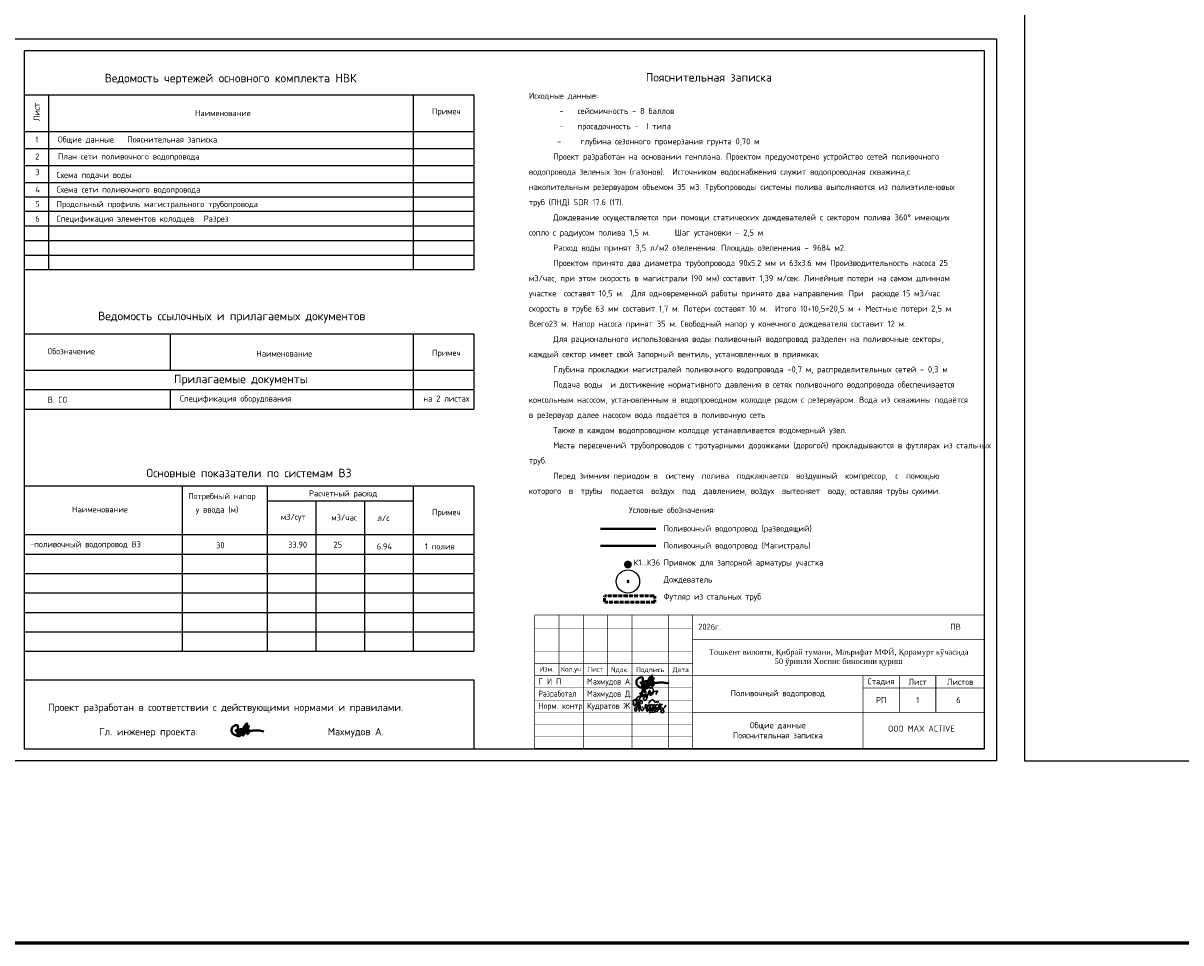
# Model space of a CAD drawing. Header units: millimetres. Extents: x -76021 to 1074922, y 19208 to 400534.
# Tile 1 of 109: x 19341 to 66960, y 19208 to 57035. Entities that reach past the tile are written whole.
import ezdxf
from ezdxf.enums import TextEntityAlignment as Align

# ---------------------------------------------------------------- set-up
doc = ezdxf.new("R2010")
doc.units = ezdxf.units.MM
doc.linetypes.add('ACAD_ISO03W100', pattern=[30, 12, -18])
doc.layers.add('В3', color=5, linetype='производственный водопровод', lineweight=50)
doc.styles.add('GOST', font='isocpeur.ttf')
doc.styles.get("Standard").update_dxf_attribs({"font": 'arial.ttf'})
doc.linetypes.add('производственный водопровод', pattern='A,5,-0.5,["В3",Standard,S=0.7,R=0,X=0,Y=-0.35],-2', length=7.5)

# ---------------------------------------------------------------- blocks, each defined once
blk = doc.blocks.new('Приямок')
at = {"layer": 'В3', "ltscale": 1000}
h = blk.add_hatch(color=256, dxfattribs=at)
h.set_gradient(color1=(0, 0, 255), color2=(0, 0, 255), tint=1)
h.paths.add_polyline_path([(500, 0, 1), (-500, 0, 1)])
at = {"color": 1, "lineweight": 53, "ltscale": 1250}
blk.add_circle((0, 0), 500, dxfattribs=at)
blk = doc.blocks.new('фонтан разбрызгиватель')
h = blk.add_hatch(color=256)
h.dxf.hatch_style = 1
h.set_gradient(color1=(0, 0, 255), color2=(0, 0, 255), tint=1)
h.paths.add_polyline_path([(150, 0, 1), (-150, 0, 1)])
at = {"lineweight": 35}
blk.add_circle((0, 0), 150, dxfattribs=at)
blk = doc.blocks.new('A$C77aec0c1')
at = {"color": 184, "lineweight": 30}
for points in [[(-78.4, 25.2), (-78.4, 19.8), (-80.1, 15.4), (-82.7, 15.2), (-85.9, 18.3), (-87.6, 24.6), (-87.6, 33.5), (-85.8, 41.5), (-83.2, 44.9), (-79.5, 45.3), (-74.8, 37.3), (-71.4, 24), (-70.3, 12.8), (-70.6, 1.9), (-72.5, -8.2), (-74.5, -11.9), (-76.7, -12.4), (-79.3, -9.8), (-81.1, -2.5), (-80.5, 2.8), (-78.6, 6.3), (-76.3, 8.1), (-74.2, 8.6)], [(-70.3, 8.8), (-64.2, 15.4), (-63.4, 26), (-64.7, 36.5), (-65.8, 41.1), (-66, 40.4), (-65.4, 38.6), (-63.9, 30.6), (-63.4, 26), (-62.4, 17.4), (-61.3, 7.7), (-60.5, -1.3), (-59.7, -9.1), (-59.2, -11.6), (-59.5, -10.3), (-59.8, -8.8), (-61, 4.4), (-61.6, 9.7), (-62.2, 15.2), (-62.4, 16.8), (-60.5, 15), (-58.2, 15.7), (-56.6, 21.2), (-56.7, 31.2), (-55.8, 37.1), (-53.2, 40), (-50, 39.7), (-45.9, 34.7), (-45.4, 29.7), (-46.3, 25.7), (-48.8, 25), (-50.3, 25.3)], [(-56.6, 20.3), (-55.7, 12.4), (-53.4, 2), (-50.9, -4.5), (-47.7, -7.4), (-43.4, -8.2), (-40.2, -6.5), (-38.7, -1.4), (-39.6, 2.9), (-41.5, 6), (-44.2, 7.7), (-47, 7.2), (-47.6, 5.7)], [(-30.4, 1), (-29.8, 17.4), (-28.4, 20.1), (-25.6, 19.9), (-20.5, 13.6), (-18.9, 4.6), (-17.5, -7.1), (-18.5, -11.1), (-21.9, -11.5), (-24, -7.9), (-23.3, -0.6), (-20.4, 7.3), (-17, 14), (-13.9, 18.7), (-9.6, 18.3), (-6.3, 10.9), (-5, -2.4), (-5, -8.8), (-9, -10.1), (-12.3, -6.5), (-11.2, 0.2), (-8.3, 6.3), (-6.9, 12.8), (-4.7, 17.9), (-0.2, 20.5), (4.2, 17.9), (6, 9.7), (7.1, 1), (7.6, -6.8), (4.7, -8.8), (0.1, -8.1), (-0.1, -1.4), (3.2, 6.9), (7.8, 15.8), (10.6, 19.9), (16, 19.6), (19.3, 13.2), (20.4, 0.9), (19.5, -6.1), (16.8, -9.2), (13.6, -8.5), (11.7, -1), (15.1, 6.9), (19.9, 14.2), (24.4, 19.9), (31, 21.1), (35, 14.6), (36.2, 0.9), (34.1, -5.6), (29.3, -6.4), (26.9, -3.5), (30.5, 6.3), (35.4, 12.4), (39.7, 19.3), (40.4, 25.2), (40.7, 24.3), (43.9, -4.9), (43.8, -3.9), (42.9, 9.7), (43.1, 12.5), (45.5, 16.5), (50.4, 21.1), (52.2, 22.2), (51.2, 21.8)], [(-10.4, 26.1), (-11.3, 30.7), (-5.9, 37.4), (1.2, 43.5), (6.2, 44.3), (10.3, 42.2), (12.4, 38), (15, 34.5), (18.4, 33), (24.9, 33.5), (29.4, 34.6), (33.6, 34.4), (35.1, 34)], [(42.9, 10.8), (45.1, 7.7), (48.3, 5.7), (51.7, 3.7), (54.9, -0.4), (57.8, -5.8), (58.9, -10.7), (58.5, -15.5), (56.8, -17.9), (52, -18.5), (48.4, -18.1), (46.1, -15.6), (45.8, -12.6), (48.1, -9.4), (51.1, -6.3), (54.5, -2.6), (57.9, 1), (62.2, 6.3), (66.5, 12.8), (69.8, 17.8)], [(-11.8, -17.3), (-2.7, -17.5), (7.9, -15.9), (17.6, -14.8), (25.1, -13.1), (30.9, -13.1)]]:
    blk.add_spline(points, degree=3, dxfattribs=at)
blk = doc.blocks.new('A$C919267a4')
at = {"color": 184, "lineweight": 30}
for points in [[(-21.3, -6.1), (-26.6, -9.2), (-30, -12.6), (-31.7, -15.6), (-31.7, -17.4), (-30.8, -19.7), (-28.5, -22.1), (-26.4, -22.8), (-24.1, -22.1), (-22.8, -19.9), (-19.7, -13.8), (-13.8, 4.3), (-12.2, 9.7), (-8.9, 21.2), (-7.7, 23.3), (-6.4, 23.3), (-5.9, 20.4), (-14, 7.1), (-17.1, 3.7), (-18.8, 2.2), (-19.6, 2.2), (-19.6, 3.6), (-18.9, 3.6)], [(-14.8, -1.9), (-15, -1.4), (-15.4, -1.7), (-17.2, -7.9), (-16.8, -9.1), (-16.1, -9.5), (-13.5, -8.6), (-8.6, -0.6), (-8.6, 0.1), (-9.3, 0.3), (-9.8, -0.4), (-11.7, -5), (-11.7, -6.7), (-10, -8.1), (-5.8, -5), (-3.6, -1.3), (-3.6, 0), (-4, 0.5), (-4.7, -0.3), (-6.8, -4.2), (-6.8, -5.9), (-5.1, -5.9), (-2, -4.1), (0.1, -0.2), (0.1, 0), (-0.4, -1), (-1.5, -4.2), (2.8, -1.7), (3.5, 0), (3.4, 0), (3, -1.5), (3, -3.7), (11.1, 1.3), (13.9, 4.6), (16.5, 11), (17.2, 13.2), (16.1, 13.9), (14.7, 12.8), (12.1, 5.4), (8.5, -4.7), (4.2, -16.8), (1.8, -21), (-1.5, -22.6), (-6.9, -17.1), (-5.8, -13.2), (5.3, -6.4)], [(0.5, 7.1), (-0.3, 5.9), (0, 4.7), (2.3, 7.9), (-0.4, 13.3), (-10.2, 8.1), (-13.5, -1.1), (-14, -3.1), (-9.4, -6.1), (-3, -4.9), (17.5, 3.9), (36.4, 10.4), (43.8, 11.6), (45.2, 11.6), (41, 4.4), (39.6, 1.8), (39.6, -0.3)], [(17.9, 0.1), (19.5, 1.2), (19.5, -2.1), (22.2, -2.8), (26.1, 1), (28.7, 4.6), (25.6, 22), (16.9, 24), (8.4, 22.4), (-1.3, 15.8), (-3.7, 9.3), (-2.3, 4.9)], [(21.3, 8.5), (16.2, -4.1)]]:
    blk.add_spline(points, degree=3, dxfattribs=at)
blk = doc.blocks.new('A$Cd6f3408b')
at = {"color": 184, "lineweight": 40}
blk.add_spline([(616, 1465), (-947, -417), (-1252, -652), (-1377, -542), (-1370, -167), (-1260, 887), (-1268, 1192), (-1502, 1340), (-2010, 1192), (-2432, 864), (-2581, 457), (-2487, -160), (-2081, -581), (-1401, -855), (-979, -910), (-832, -860), (-636, -625), (-174, 654), (-43, 953), (324, 1461), (624, 1721), (355, 828), (-49, -105), (-207, -514), (-231, -808), (185, -251), (607, 468), (822, 863), (987, 1193), (892, 951), (736, 416), (641, 15), (607, -367), (663, -542), (819, -380), (1064, -55), (1091, 186), (911, 407), (586, 553), (127, 566), (-409, 538), (-1030, 443), (-1618, 290), (-1743, 217), (-1505, 24), (-1171, -9), (1352, 162), (2050, 232), (3192, 214), (4089, 40)], degree=3, dxfattribs=at)
blk = doc.blocks.new('Штамп ВК')
at = {"ltscale": 10}
for points, const_width in [([(0, 5500), (-18500, 5500)], 30), ([(-17500, 3000), (-17500, 5500)], 30), ([(-16500, 5500), (-16500, 0)], 30), ([(-18500, 4957), (-12000, 4957)], 10), ([(-12000, 4500), (-18500, 4500)], 10), ([(0, 4500), (-12000, 4500)], 30), ([(-18500, 4000), (-12000, 4000)], 10), ([(-18500, 3500), (-12000, 3500)], 30), ([(0, 3000), (-18500, 3000)], 30), ([(-18500, 2500), (-12000, 2500)], 10), ([(-18500, 2000), (-12000, 2000)], 10), ([(-12000, 1500), (-18500, 1500)], 10), ([(0, 1500), (-12000, 1500)], 30), ([(-18500, 1000), (-12000, 1000)], 10), ([(-18500, 500), (-12000, 500)], 10)]:
    blk.add_lwpolyline(points, dxfattribs=dict(at, const_width=const_width))
at = {"ltscale": 2, "const_width": 30}
for points in [[(-18500, 0), (-18500, 5500)], [(-15500, 3000), (-15500, 5500)], [(-14500, 5500), (-14500, 0)], [(-13000, 5500), (-13000, 0)], [(-12000, 5500), (-12000, 0)], [(0, 5500), (0, 0)], [(-5000, 3000), (-5000, 0)], [(-3500, 1500), (-3500, 3000)], [(-2000, 1500), (-2000, 3000)], [(0, 2500), (-5000, 2500)], [(0, 0), (-18500, 0)]]:
    blk.add_lwpolyline(points, dxfattribs=at)
at = {"const_width": 30}
blk.add_lwpolyline([(-5000, 1500), (0, 1500), (0, 0), (-5000, 0)], close=True, dxfattribs=at)
blk.add_lwpolyline([(-5000, 1500), (0, 1500), (0, 0), (-5000, 0)], close=True, dxfattribs=at)
at = {"color": 0, "linetype": 'ByBlock', "lineweight": 25, "const_width": 30}
blk.add_lwpolyline([(-5000, 1500), (0, 1500), (0, 0), (-5000, 0)], close=True, dxfattribs=at)
blk.add_lwpolyline([(-5000, 1500), (0, 1500), (0, 0), (-5000, 0)], close=True, dxfattribs=at)
blk.add_lwpolyline([(-5000, 1500), (0, 1500), (0, 0), (-5000, 0)], close=True, dxfattribs=at)
blk.add_lwpolyline([(-5000, 1500), (0, 1500), (0, 0), (-5000, 0)], close=True, dxfattribs=at)
at = {"lineweight": 30, "xscale": 0.199999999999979, "yscale": 0.199999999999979, "zscale": 0.199999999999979}
blk.add_blockref('A$Cd6f3408b', (-13801, 2672), dxfattribs=at)
for name, p, xscale, yscale, zscale in [('A$C919267a4', (-13952, 2239), 11.2400638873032, 11.2400638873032, 11.2400638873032), ('A$C77aec0c1', (-13695, 1640), 8.492898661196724, 8.492898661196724, 8.492898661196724)]:
    blk.add_blockref(name, p, dxfattribs=dict(xscale=xscale, yscale=yscale, zscale=zscale))
at = {"style": 'GOST'}
for s, height, p in [('2026г.', 250, (-11774, 4890)), ('ПВ', 250, (-1408, 4890)), ('Изм.', 200, (-18301, 3175)), ('Кол.уч', 200, (-17423, 3175)), ('Лист', 200, (-16343, 3167)), ('Г И П', 250, (-18347, 2639))]:
    blk.add_text(s, height=height, dxfattribs=at).set_placement(p)
for s, p in [('Nдок.', (-15000, 3250)), ('Подпись', (-13750, 3250)), ('Дата', (-12494, 3250))]:
    blk.add_text(s, height=200, rotation=360, dxfattribs=at).set_placement(p, align=Align.MIDDLE_CENTER)
for s, width, p in [('Махмудов А.', 0.944324, (-16347, 2639)), ('Разработал', 0.743158, (-18347, 2139)), ('Махмудов Д.', 0.944324, (-16347, 2139)), ('Норм. контр', 0.944324, (-18347, 1639)), ('Кудратов Ж', 0.944324, (-16347, 1639))]:
    blk.add_text(s, height=250, dxfattribs=dict(at, width=width)).set_placement(p)
at = {"ltscale": 100, "transparency": 33554687, "insert": (-6000, 3750), "char_height": 250, "width": 10801.02, "attachment_point": 5, "style": 'GOST'}
blk.add_mtext('\\pt2727.25;{\\fTimes New Roman|b0|i0|c204|p18;\\H0.91667x;Тошкент вилояти\\fTimes New Roman|b0|i0|c0|p18;, \\fTimes New Roman|b0|i0|c204|p18;Қибрай тумани\\fTimes New Roman|b0|i0|c0|p18;, \\fTimes New Roman|b0|i0|c204|p18;Маърифат МФЙ\\fTimes New Roman|b0|i0|c0|p18;, \\fTimes New Roman|b0|i0|c204|p18;Қорамурт кўчасида \\fTimes New Roman|b0|i0|c0|p18;50 \\fTimes New Roman|b0|i0|c204|p18;ўринли Хоспис биносини қуриш}', dxfattribs=at)
at = {"char_height": 250, "attachment_point": 5, "style": 'GOST'}
for s, insert, width in [('Стадия', (-4250, 2750), 1500), ('Лист', (-2750, 2750), 1500), ('Листов', (-1000, 2750), 2000), ('РП', (-4250, 2000), 1500), ('OOO MAX ACTIVE', (-2593, 828), 3902.82)]:
    blk.add_mtext(s, dxfattribs=dict(at, insert=insert, width=width))

msp = doc.modelspace()

# ---------------------------------------------------------------- linework, layer by layer
for p, q in [((17382.694, 56393.165), (59382.694, 56393.165)), ((59382.694, 56393.165), (59382.694, 26693.165)), ((19382.694, 55893.165), (19382.694, 27193.165)), ((58882.694, 55893.165), (19382.694, 55893.165)), ((58882.694, 27193.165), (58882.694, 55893.165)), ((19382.694, 54085.012), (37882.694, 54085.012)), ((20382.694, 54085.012), (20382.694, 46885.012)), ((35382.694, 54085.012), (35382.694, 46885.012)), ((37882.694, 54085.012), (37882.694, 46885.012)), ((19382.694, 52585.012), (37882.694, 52585.012)), ((19382.694, 51885.012), (37882.694, 51885.012)), ((19382.694, 51185.012), (37882.694, 51185.012)), ((19382.694, 50485.012), (37882.694, 50485.012)), ((37882.694, 49885.012), (19382.694, 49885.012)), ((37882.694, 49285.012), (19382.694, 49285.012)), ((37882.694, 48685.012), (19382.694, 48685.012)), ((37882.694, 48085.012), (19382.694, 48085.012)), ((37882.694, 47485.012), (19382.694, 47485.012)), ((37882.694, 46885.012), (19382.694, 46885.012)), ((19382.694, 44260.954), (37882.694, 44260.954)), ((25382.694, 44260.954), (25382.694, 42760.954)), ((35382.694, 44260.954), (35382.694, 42760.954)), ((37882.694, 44260.954), (37882.694, 42760.954)), ((19382.694, 42760.954), (37882.694, 42760.954)), ((19382.694, 42760.954), (37882.694, 42760.954)), ((35382.694, 42760.954), (35382.694, 41160.954)), ((37882.694, 42760.954), (37882.694, 41160.954)), ((19382.694, 41960.954), (37882.694, 41960.954)), ((25382.694, 41960.954), (25382.694, 41160.954)), ((19382.694, 41160.954), (37882.694, 41160.954)), ((19382.694, 38000.571), (37882.694, 38000.571)), ((25882.712, 37990.911), (25882.712, 31200.571)), ((29382.712, 37990.911), (29382.712, 31200.571)), ((35382.712, 37990.911), (35382.712, 31200.571)), ((37882.694, 38000.571), (37882.694, 31200.571)), ((29382.712, 37390.911), (35382.712, 37390.911)), ((31382.712, 37390.911), (31382.712, 31200.571)), ((33382.712, 37390.911), (33382.712, 31200.571)), ((19382.694, 36000.571), (37882.694, 36000.571)), ((19382.694, 35200.571), (37882.694, 35200.571)), ((19382.694, 34400.571), (37882.694, 34400.571)), ((19382.694, 33600.571), (37882.694, 33600.571)), ((19382.694, 32800.571), (37882.694, 32800.571)), ((19382.694, 32000.571), (37882.694, 32000.571)), ((19382.694, 31200.571), (37882.694, 31200.571)), ((19382.694, 30019.57), (37882.694, 30019.57)), ((37882.694, 30019.57), (37882.694, 27193.165)), ((19382.694, 27193.165), (58882.694, 27193.165)), ((59382.694, 26693.165), (17382.694, 26693.165))]:
    msp.add_line(p, q)
at = {"color": 3, "lineweight": 60, "ltscale": 1250}
msp.add_lwpolyline([(-76021.28, 19208.49), (1074921.53, 19208.49), (1074921.53, 337864.85), (-76021.28, 337864.85)], close=True, dxfattribs=at)
msp.add_lwpolyline([(60523.32, 26693.165), (481023.32, 26693.165), (481023.32, 323693.165), (60523.32, 323693.165)], close=True)
at = {"linetype": 'ACAD_ISO03W100', "lineweight": 53, "ltscale": 0.015}
msp.add_lwpolyline([(43253.33, 33481.753), (45321.206, 33481.753), (45321.206, 33220.257), (43253.33, 33220.257)], close=True, dxfattribs=at)
at = {"ltscale": 2, "const_width": 30}
msp.add_lwpolyline([(58882.694, 27200.772), (40382.694, 27200.772)], dxfattribs=at)
at = {"color": 6, "transparency": 33554687}
msp.add_circle((44216.782, 34072.061), 480, dxfattribs=at)
at = {"layer": 'В3', "lineweight": 40, "ltscale": 250}
msp.add_line((43083.385, 36233.51), (45366.665, 36233.51), dxfattribs=at)
at = {"layer": 'В3', "color": 1, "lineweight": 40, "ltscale": 250}
msp.add_line((43083.385, 35533.51), (45366.665, 35533.51), dxfattribs=at)

# ---------------------------------------------------------------- block references
at = {"transparency": 33554687, "xscale": -0.2, "yscale": 0.2, "zscale": 0.2, "rotation": 180}
msp.add_blockref('фонтан разбрызгиватель', (44216.782, 34072.061), dxfattribs=at)
msp.add_blockref('Штамп ВК', (58882.694, 27193.165))
at = {"lineweight": 30, "xscale": 0.199999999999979, "yscale": 0.199999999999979, "zscale": 0.199999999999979}
msp.add_blockref('A$Cd6f3408b', (28428.019, 27893.9), dxfattribs=at)
at = {"layer": 'В3', "xscale": 0.2, "yscale": 0.2, "zscale": 0.2}
msp.add_blockref('Приямок', (44216.782, 34772.061), dxfattribs=at)

# ---------------------------------------------------------------- texts
at = {"style": 'GOST'}
for s, height, p in [('Ведомость чертежей основного комплекта НВК', 350, (22695.111, 54601.342)), ('Пояснительная записка', 350, (44954.127, 54632.827)), ('Наименование', 250, (26409.602, 53210.648)), ('Примеч', 250, (36160.9, 53286.172)), ('Общие данные.   Пояснительная записка', 250, (20770.91, 52125.083)), ('1', 250, (19839.75, 52125.083)), ('2', 250, (19839.75, 51427.218)), ('План сети поливочного водопровода  ', 250, (20770.91, 51427.218)), ('3', 250, (19839.75, 50781.047)), ('Схема подачи воды', 250, (20715.385, 50667.854)), ('4', 250, (19839.75, 50067.58)), ('Схема сети поливочного водопровода  ', 250, (20715.385, 50067.854)), ('5', 250, (19839.75, 49467.58)), ('Продольный профиль магистрального трубопровода ', 250, (20715.385, 49467.854)), ('6', 250, (19839.75, 48867.58)), ('Спецификация элементов колодцев.  Разрез ', 250, (20715.385, 48867.854)), ('Ведомость ссылочных и прилагаемых документов', 350, (22424.74, 44814.826)), ('Обозначение', 250, (20341.217, 43415.978)), ('Наименование', 250, (28935.729, 43318.379)), ('Примеч', 250, (36160.9, 43350.912)), ('Прилагаемые документы', 350, (25542.484, 42224.882)), ('В. СО', 250, (20348.848, 41418.999)), ('Спецификация оборудования', 250, (25788.422, 41471.061)), (' на 2 листах', 250, (35644.516, 41471.061)), ('Основные показатели по системам В3', 350, (24410.607, 38357.742)), ('Потребный напор', 250, (26128.64, 37458.189)), ('Расчетный расход', 250, (31098.13, 37569.614)), ('Наименование', 250, (21354.83, 36911.481)), ('у ввода (м)', 250, (26436.869, 36904.406)), ('м3/сут', 250, (29940.862, 36601.622)), ('м3/час', 250, (32016.151, 36579.081)), ('л/с', 250, (33910.983, 36556.541)), ('Примеч', 250, (36160.9, 36795.202)), ('-поливочный водопровод В3', 250, (19626.349, 35478.919)), ('33.90', 250, (30239.78, 35463.077)), ('25', 250, (32106.385, 35463.077)), ('30', 250, (27279.069, 35433.916)), ('6.94', 250, (33884.17, 35388.2)), ('1 полив', 250, (35865.77, 35388.2))]:
    msp.add_text(s, height=height, dxfattribs=at).set_placement(p)
msp.add_text('Лист', height=250, rotation=90, dxfattribs=at).set_placement((20020.811, 53003.873))
at = {"color": 0, "linetype": 'ByBlock', "lineweight": 30, "style": 'GOST'}
for s, p in [('Условные обозначения:', (44259.382, 36888.303)), ('Поливочный водопровод (разводящий)', (45682.654, 36126.945)), ('Поливочный водопровод (Магистраль)', (45682.654, 35426.945)), ('К1...К36', (44456.38, 34726.945)), ('Приямок для запорной арматуры участка', (45682.654, 34726.945)), ('Дождеватель', (45682.654, 34026.945)), ('Футляр из стальных труб', (45682.654, 33326.945))]:
    msp.add_text(s, height=250, dxfattribs=at).set_placement(p)
at = {"ltscale": 100, "insert": (40143.619, 54173.209), "char_height": 250, "width": 18024.07094, "attachment_point": 1, "line_spacing_factor": 1.5, "style": 'GOST'}
msp.add_mtext('Исходные данные:\\P\\pi1250;-^Iсейсмичность - 8 баллов\\P-^Iпросадочность -  I типа\\P\\pi0;^I -     глубина сезонного промерзания грунта 0,70 м\\P^IПроект разработан на основании генплана. Проектом предусмотрено устройство сетей поливочного водопровода зеленых зон (газонов).  Источником водоснабжения служит водопроводная скважина,с накопительным резервуаром объемом 35 м3. Трубопроводы системы полива выполняются из полиэтиленовых труб (ПНД) SDR 17.6 (17).  \\P^IДождевание осуществляется при помощи статических дождевателей с сектором полива 360° имеющих сопло с радиусом полива 1,5 м. ^IШаг установки - 2,5 м\\P^IРасход воды принят 3,5 л/м2 озеленения. Площадь озеленения - 9684 м2.\\P^IПроектом принято два диаметра трубопровода 90х5.2 мм и 63х3.6 мм Производительность насоса 25 м3/час, при этом скорость в магистрали (90 мм) составит 1,39 м/сек. Линейные потери на самом длинном участке  составят 10,5 м.  Для одновременной работы принято два направления. При  расходе 15 м3/час  скорость в трубе 63 мм составит 1,7 м. Потери составят 10 м.  Итого 10+10,5=20,5 м + Местные потери 2,5 м Всего23 м. Напор насоса принят 35 м. Свободный напор у конечного дождевателя составит 12 м.\\P^IДля рационального использования воды поливочный водопровод разделен на поливочные секторы, каждый сектор имеет свой запорный вентиль, установленных в приямках. \\P^IГлубина прокладки магистралей поливочного водопровода -0,7 м, распределительных сетей - 0,3 м\\P^IПодача воды  и достижение нормативного давления в сетях поливочного водопровода обеспечивается консольным насосом, установленным в водопроводном колодце рядом с резервуаром. Вода из скважины подаётся в резервуар далее насосом вода подаётся в поливочную сеть\\P^IТакже в каждом водопроводном колодце устанавливается водомерный узел.\\P^IМеста пересечений трубопроводов с тротуарными дорожками (дорогой) прокладываются в футлярах из стальных труб.\\P^IПеред зимним периодом в  систему  полива  подключается  воздушный  компрессор,  с  помощью которого  в  трубы  подается  воздух  под  давлением, воздух  вытесняет  воду, оставляя трубы сухими.', dxfattribs=at)
at = {"style": 'GOST'}
for s, insert, char_height, width, attachment_point in [('Поливочный водопровод', (50382.694, 29443.165), 250, 7000, 5), ('Проект разработан в соответствии с действующими нормами и правилами.\\P                   \\P           Гл. инженер проекта:     {\\L            }           Махмудов А.', (20364.703, 29045.588), 300, 18500, 1), ('1', (56132.694, 29193.165), 250, 1500, 5), ('6', (57812.124, 29193.165), 250, 1500, 5)]:
    msp.add_mtext(s, dxfattribs=dict(at, insert=insert, char_height=char_height, width=width, attachment_point=attachment_point))
at = {"ltscale": 100, "transparency": 33554687, "insert": (50382.694, 27950.772), "char_height": 250, "width": 7000, "attachment_point": 5, "style": 'GOST'}
msp.add_mtext('\\pt2727.3;Общие данные\\PПояснительная записка', dxfattribs=at)

doc.saveas('drawing.dxf')
